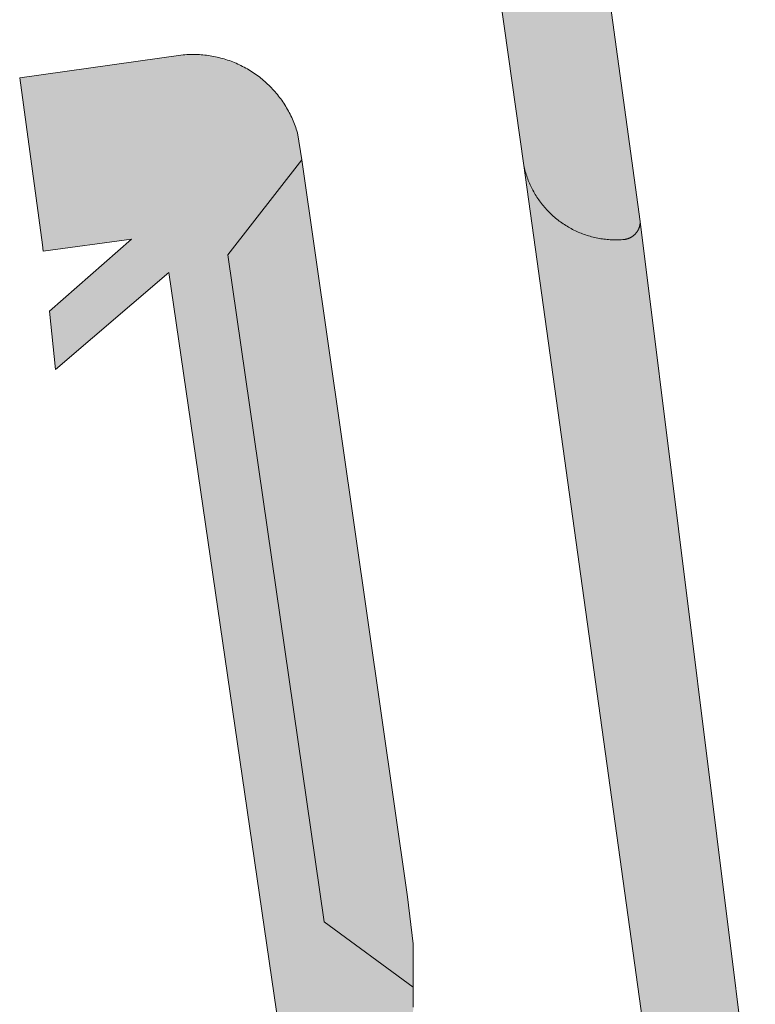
# Model space of a CAD drawing. Extents: x 97094 to 109644, y 463509 to 471969.
# Tile 148 of 256: x 102884 to 102905, y 468812 to 468841. Entities that reach past the tile are written whole.
import ezdxf

# ---------------------------------------------------------------- set-up
doc = ezdxf.new("R2010")
doc.units = 0
doc.layers.add('109 Onkruidbestrijding elementen', color=6, linetype='Continuous', lineweight=20, true_color=0xff00ff)

msp = doc.modelspace()

# ---------------------------------------------------------------- hatches: boundary and pattern name
at = {"layer": '109 Onkruidbestrijding elementen', "true_color": 0xff00ff}
for points in [[(102900.61, 468844.509), (102900.609, 468844.517), (102900.607, 468844.525), (102900.606, 468844.533), (102900.604, 468844.541), (102900.602, 468844.549), (102900.6, 468844.557), (102900.598, 468844.565), (102900.595, 468844.573), (102900.593, 468844.58), (102900.591, 468844.588), (102900.588, 468844.596), (102900.585, 468844.603), (102900.582, 468844.611), (102900.579, 468844.619), (102900.576, 468844.626), (102900.573, 468844.634), (102900.569, 468844.641), (102900.566, 468844.648), (102900.562, 468844.656), (102900.558, 468844.663), (102900.554, 468844.67), (102900.55, 468844.677), (102900.546, 468844.684), (102900.542, 468844.691), (102900.538, 468844.698), (102900.533, 468844.705), (102900.528, 468844.712), (102900.524, 468844.718), (102900.519, 468844.725), (102900.514, 468844.731), (102900.509, 468844.738), (102900.504, 468844.744), (102900.499, 468844.75), (102900.493, 468844.757), (102900.488, 468844.763), (102900.482, 468844.769), (102900.477, 468844.774), (102900.471, 468844.78), (102900.465, 468844.786), (102900.459, 468844.792), (102900.453, 468844.797), (102900.447, 468844.802), (102900.441, 468844.808), (102900.434, 468844.813), (102900.428, 468844.818), (102900.422, 468844.823), (102900.415, 468844.828), (102900.408, 468844.833), (102900.402, 468844.837), (102900.395, 468844.842), (102900.388, 468844.846), (102900.381, 468844.851), (102900.374, 468844.855), (102900.367, 468844.859), (102900.36, 468844.863), (102900.353, 468844.867), (102900.345, 468844.87), (102900.338, 468844.874), (102900.331, 468844.877), (102900.323, 468844.881), (102900.316, 468844.884), (102900.308, 468844.887), (102900.301, 468844.89), (102900.293, 468844.893), (102900.285, 468844.896), (102900.278, 468844.898), (102900.27, 468844.901), (102900.262, 468844.903), (102900.254, 468844.905), (102900.246, 468844.907), (102900.238, 468844.909), (102900.23, 468844.911), (102900.222, 468844.913), (102900.214, 468844.914), (102900.206, 468844.916), (102900.198, 468844.917), (102900.19, 468844.918), (102900.182, 468844.919), (102900.174, 468844.92), (102900.166, 468844.921), (102900.158, 468844.922), (102900.15, 468844.922), (102900.142, 468844.922), (102900.133, 468844.923), (102900.125, 468844.923), (102900.117, 468844.923), (102900.109, 468844.922), (102900.101, 468844.922), (102900.093, 468844.922), (102900.085, 468844.921), (102900.076, 468844.92), (102900.068, 468844.919), (102900.06, 468844.918), (102900.052, 468844.917), (102900.044, 468844.916), (102900.036, 468844.915), (102900.028, 468844.913), (102899.982, 468844.903), (102899.935, 468844.893), (102899.889, 468844.882), (102899.843, 468844.87), (102899.798, 468844.857), (102899.752, 468844.844), (102899.707, 468844.829), (102899.662, 468844.814), (102899.617, 468844.799), (102899.573, 468844.782), (102899.528, 468844.765), (102899.484, 468844.747), (102899.441, 468844.729), (102899.397, 468844.709), (102899.354, 468844.689), (102899.312, 468844.668), (102899.27, 468844.647), (102899.228, 468844.625), (102899.186, 468844.602), (102899.145, 468844.578), (102899.104, 468844.554), (102899.064, 468844.529), (102899.024, 468844.503), (102898.984, 468844.477), (102898.945, 468844.45), (102898.907, 468844.423), (102898.868, 468844.395), (102898.831, 468844.366), (102898.794, 468844.336), (102898.757, 468844.306), (102898.721, 468844.276), (102898.685, 468844.244), (102898.65, 468844.213), (102898.615, 468844.18), (102898.581, 468844.147), (102898.547, 468844.114), (102898.514, 468844.08), (102898.482, 468844.045), (102898.45, 468844.01), (102898.419, 468843.974), (102898.388, 468843.938), (102898.358, 468843.901), (102898.329, 468843.864), (102898.3, 468843.826), (102898.272, 468843.788), (102898.244, 468843.75), (102898.217, 468843.711), (102898.191, 468843.671), (102898.165, 468843.631), (102898.14, 468843.591), (102898.116, 468843.55), (102898.093, 468843.509), (102898.07, 468843.467), (102898.047, 468843.425), (102898.026, 468843.383), (102898.005, 468843.34), (102897.985, 468843.297), (102897.966, 468843.254), (102897.947, 468843.211), (102897.929, 468843.167), (102897.912, 468843.122), (102897.895, 468843.078), (102897.88, 468843.033), (102897.865, 468842.988), (102897.85, 468842.943), (102897.837, 468842.897), (102897.824, 468842.852), (102897.812, 468842.806), (102897.801, 468842.76), (102897.791, 468842.713), (102897.781, 468842.667), (102897.772, 468842.62), (102897.764, 468842.574), (102897.757, 468842.527), (102897.75, 468842.48), (102897.744, 468842.433), (102897.739, 468842.386), (102897.735, 468842.338), (102897.731, 468842.291), (102897.729, 468842.244), (102897.727, 468842.196), (102897.726, 468842.149), (102897.726, 468842.101), (102897.726, 468842.054), (102897.802, 468841.691), (102898.495, 468836.792), (102898.505, 468836.747), (102898.516, 468836.703), (102898.527, 468836.658), (102898.539, 468836.614), (102898.552, 468836.57), (102898.566, 468836.527), (102898.58, 468836.483), (102898.595, 468836.44), (102898.611, 468836.397), (102898.627, 468836.354), (102898.645, 468836.312), (102898.663, 468836.27), (102898.681, 468836.228), (102898.701, 468836.186), (102898.721, 468836.145), (102898.741, 468836.104), (102898.763, 468836.064), (102898.785, 468836.024), (102898.807, 468835.984), (102898.831, 468835.944), (102898.855, 468835.905), (102898.879, 468835.867), (102898.905, 468835.829), (102898.931, 468835.791), (102898.957, 468835.754), (102898.984, 468835.717), (102899.012, 468835.68), (102899.041, 468835.645), (102899.07, 468835.609), (102899.099, 468835.574), (102899.129, 468835.54), (102899.16, 468835.506), (102899.191, 468835.472), (102899.223, 468835.439), (102899.256, 468835.407), (102899.288, 468835.375), (102899.322, 468835.344), (102899.356, 468835.313), (102899.39, 468835.283), (102899.425, 468835.253), (102899.461, 468835.225), (102899.497, 468835.196), (102899.533, 468835.168), (102899.57, 468835.141), (102899.607, 468835.115), (102899.645, 468835.089), (102899.683, 468835.063), (102899.722, 468835.039), (102899.761, 468835.015), (102899.8, 468834.991), (102899.84, 468834.969), (102899.88, 468834.947), (102899.921, 468834.925), (102899.961, 468834.905), (102900.003, 468834.885), (102900.044, 468834.865), (102900.086, 468834.847), (102900.128, 468834.829), (102900.171, 468834.812), (102900.213, 468834.795), (102900.256, 468834.779), (102900.299, 468834.764), (102900.343, 468834.75), (102900.387, 468834.736), (102900.431, 468834.723), (102900.475, 468834.711), (102900.519, 468834.7), (102900.564, 468834.689), (102900.608, 468834.679), (102900.653, 468834.67), (102900.698, 468834.662), (102900.743, 468834.654), (102900.789, 468834.647), (102900.834, 468834.641), (102900.879, 468834.636), (102900.925, 468834.631), (102900.971, 468834.627), (102901.016, 468834.624), (102901.062, 468834.621), (102901.108, 468834.62), (102901.154, 468834.619), (102901.199, 468834.619), (102901.245, 468834.62), (102901.291, 468834.621), (102901.337, 468834.623), (102901.382, 468834.626), (102901.428, 468834.63), (102901.437, 468834.631), (102901.446, 468834.632), (102901.454, 468834.634), (102901.463, 468834.635), (102901.472, 468834.637), (102901.48, 468834.639), (102901.489, 468834.641), (102901.497, 468834.643), (102901.506, 468834.645), (102901.514, 468834.648), (102901.523, 468834.65), (102901.531, 468834.653), (102901.54, 468834.656), (102901.548, 468834.659), (102901.556, 468834.662), (102901.565, 468834.665), (102901.573, 468834.668), (102901.581, 468834.672), (102901.589, 468834.676), (102901.597, 468834.679), (102901.605, 468834.683), (102901.613, 468834.687), (102901.62, 468834.692), (102901.628, 468834.696), (102901.636, 468834.7), (102901.643, 468834.705), (102901.651, 468834.71), (102901.658, 468834.715), (102901.665, 468834.72), (102901.673, 468834.725), (102901.68, 468834.73), (102901.687, 468834.735), (102901.694, 468834.741), (102901.701, 468834.746), (102901.708, 468834.752), (102901.714, 468834.758), (102901.721, 468834.763), (102901.727, 468834.769), (102901.734, 468834.775), (102901.74, 468834.782), (102901.746, 468834.788), (102901.752, 468834.794), (102901.758, 468834.801), (102901.764, 468834.808), (102901.77, 468834.814), (102901.776, 468834.821), (102901.781, 468834.828), (102901.786, 468834.835), (102901.792, 468834.842), (102901.797, 468834.849), (102901.802, 468834.856), (102901.807, 468834.864), (102901.812, 468834.871), (102901.816, 468834.879), (102901.821, 468834.886), (102901.825, 468834.894), (102901.83, 468834.902), (102901.834, 468834.909), (102901.838, 468834.917), (102901.842, 468834.925), (102901.845, 468834.933), (102901.849, 468834.941), (102901.853, 468834.949), (102901.856, 468834.958), (102901.859, 468834.966), (102901.862, 468834.974), (102901.865, 468834.982), (102901.868, 468834.991), (102901.871, 468834.999), (102901.873, 468835.008), (102901.876, 468835.016), (102901.878, 468835.025), (102901.88, 468835.033), (102901.882, 468835.042), (102901.884, 468835.051), (102901.885, 468835.059), (102901.887, 468835.068), (102901.888, 468835.077), (102901.889, 468835.085), (102901.891, 468835.094), (102901.892, 468835.103), (102901.892, 468835.112), (102901.893, 468835.121), (102901.893, 468835.129), (102901.894, 468835.138), (102901.894, 468835.147), (102901.894, 468835.156), (102900.61, 468844.509)], [(102887.904, 468803.083), (102890.332, 468801.38), (102890.517, 468801.549), (102890.7, 468801.72), (102890.88, 468801.895), (102891.056, 468802.073), (102891.23, 468802.253), (102891.4, 468802.437), (102891.568, 468802.624), (102891.732, 468802.813), (102891.893, 468803.005), (102892.051, 468803.2), (102892.205, 468803.397), (102892.356, 468803.597), (102892.504, 468803.8), (102892.648, 468804.005), (102892.788, 468804.212), (102892.925, 468804.422), (102893.059, 468804.634), (102893.189, 468804.848), (102893.315, 468805.064), (102893.438, 468805.283), (102893.557, 468805.504), (102893.672, 468805.726), (102893.783, 468805.951), (102893.891, 468806.177), (102893.995, 468806.405), (102894.094, 468806.635), (102894.19, 468806.866), (102894.282, 468807.099), (102894.37, 468807.334), (102894.454, 468807.57), (102894.534, 468807.808), (102894.61, 468808.046), (102894.682, 468808.286), (102894.75, 468808.528), (102894.814, 468808.77), (102894.874, 468809.013), (102894.929, 468809.258), (102894.981, 468809.503), (102895.028, 468809.749), (102895.071, 468809.996), (102895.11, 468810.244), (102895.145, 468810.492), (102895.175, 468810.74), (102895.201, 468810.99), (102895.223, 468811.239), (102895.241, 468811.489), (102895.255, 468811.739), (102895.264, 468811.99), (102895.269, 468812.24), (102895.27, 468812.491), (102895.27, 468812.818), (102892.67, 468814.729), (102889.854, 468834.186), (102892.014, 468836.955), (102891.888, 468837.745), (102891.873, 468837.795), (102891.857, 468837.846), (102891.84, 468837.895), (102891.822, 468837.945), (102891.804, 468837.994), (102891.784, 468838.043), (102891.764, 468838.092), (102891.743, 468838.14), (102891.722, 468838.188), (102891.699, 468838.236), (102891.676, 468838.283), (102891.652, 468838.33), (102891.627, 468838.376), (102891.601, 468838.422), (102891.575, 468838.468), (102891.548, 468838.513), (102891.52, 468838.558), (102891.491, 468838.602), (102891.462, 468838.646), (102891.432, 468838.689), (102891.401, 468838.731), (102891.37, 468838.774), (102891.337, 468838.815), (102891.305, 468838.856), (102891.271, 468838.897), (102891.237, 468838.937), (102891.202, 468838.976), (102891.166, 468839.015), (102891.13, 468839.054), (102891.094, 468839.091), (102891.056, 468839.128), (102891.018, 468839.165), (102890.979, 468839.201), (102890.94, 468839.236), (102890.9, 468839.27), (102890.86, 468839.304), (102890.819, 468839.337), (102890.778, 468839.37), (102890.736, 468839.401), (102890.693, 468839.432), (102890.65, 468839.463), (102890.607, 468839.492), (102890.563, 468839.521), (102890.518, 468839.549), (102890.473, 468839.577), (102890.428, 468839.604), (102890.382, 468839.63), (102890.336, 468839.655), (102890.289, 468839.679), (102890.242, 468839.703), (102890.195, 468839.726), (102890.147, 468839.748), (102890.099, 468839.769), (102890.05, 468839.789), (102890.001, 468839.809), (102889.952, 468839.828), (102889.903, 468839.846), (102889.853, 468839.863), (102889.803, 468839.879), (102889.753, 468839.895), (102889.702, 468839.909), (102889.651, 468839.923), (102889.6, 468839.936), (102889.549, 468839.948), (102889.498, 468839.96), (102889.446, 468839.97), (102889.394, 468839.98), (102889.342, 468839.988), (102889.29, 468839.996), (102889.238, 468840.003), (102889.186, 468840.009), (102889.133, 468840.015), (102889.081, 468840.019), (102889.028, 468840.023), (102888.976, 468840.025), (102888.923, 468840.027), (102888.871, 468840.028), (102888.818, 468840.028), (102888.765, 468840.027), (102888.713, 468840.025), (102888.66, 468840.023), (102888.607, 468840.019), (102888.555, 468840.015), (102883.783, 468839.344), (102884.445, 468834.478), (102884.464, 468834.294), (102887.044, 468834.635), (102884.65, 468832.538), (102884.83, 468830.835), (102888.137, 468833.67), (102891.707, 468809.175), (102891.713, 468809.073), (102891.717, 468808.971), (102891.719, 468808.869), (102891.72, 468808.766), (102891.719, 468808.664), (102891.716, 468808.562), (102891.712, 468808.46), (102891.706, 468808.358), (102891.698, 468808.256), (102891.689, 468808.154), (102891.678, 468808.052), (102891.665, 468807.951), (102891.65, 468807.85), (102891.634, 468807.749), (102891.616, 468807.648), (102891.597, 468807.548), (102891.576, 468807.448), (102891.553, 468807.348), (102891.528, 468807.249), (102891.502, 468807.15), (102891.474, 468807.051), (102891.445, 468806.953), (102891.414, 468806.856), (102891.381, 468806.759), (102891.347, 468806.663), (102891.311, 468806.567), (102891.273, 468806.472), (102891.234, 468806.377), (102891.194, 468806.284), (102891.151, 468806.19), (102891.108, 468806.098), (102891.063, 468806.006), (102891.016, 468805.915), (102890.968, 468805.825), (102890.918, 468805.736), (102890.867, 468805.647), (102890.814, 468805.56), (102890.76, 468805.473), (102890.704, 468805.387), (102890.647, 468805.302), (102890.589, 468805.218), (102890.529, 468805.135), (102890.468, 468805.054), (102890.405, 468804.973), (102890.341, 468804.893), (102890.276, 468804.814), (102890.21, 468804.736), (102890.142, 468804.66), (102890.073, 468804.584), (102890.003, 468804.51), (102889.931, 468804.437), (102889.859, 468804.365), (102889.785, 468804.294), (102889.71, 468804.225), (102889.633, 468804.157), (102889.556, 468804.09), (102889.478, 468804.024), (102889.398, 468803.96), (102889.318, 468803.897), (102889.236, 468803.835), (102889.154, 468803.775), (102889.07, 468803.716), (102888.985, 468803.658), (102888.9, 468803.602), (102888.813, 468803.548), (102888.726, 468803.495), (102888.638, 468803.443), (102888.549, 468803.393), (102888.459, 468803.344), (102888.368, 468803.296), (102888.277, 468803.251), (102888.185, 468803.206), (102888.092, 468803.164), (102887.998, 468803.123), (102887.904, 468803.083)], [(102892.014, 468836.955), (102889.854, 468834.186), (102892.67, 468814.729), (102895.27, 468812.818), (102895.271, 468814.086), (102895.104, 468815.454), (102892.014, 468836.955)], [(102905.253, 468808.265), (102901.894, 468835.156), (102901.894, 468835.147), (102901.894, 468835.138), (102901.893, 468835.129), (102901.893, 468835.121), (102901.892, 468835.112), (102901.892, 468835.103), (102901.891, 468835.094), (102901.889, 468835.085), (102901.888, 468835.077), (102901.887, 468835.068), (102901.885, 468835.059), (102901.884, 468835.051), (102901.882, 468835.042), (102901.88, 468835.033), (102901.878, 468835.025), (102901.876, 468835.016), (102901.873, 468835.008), (102901.871, 468834.999), (102901.868, 468834.991), (102901.865, 468834.982), (102901.862, 468834.974), (102901.859, 468834.966), (102901.856, 468834.958), (102901.853, 468834.949), (102901.849, 468834.941), (102901.845, 468834.933), (102901.842, 468834.925), (102901.838, 468834.917), (102901.834, 468834.909), (102901.83, 468834.902), (102901.825, 468834.894), (102901.821, 468834.886), (102901.816, 468834.879), (102901.812, 468834.871), (102901.807, 468834.864), (102901.802, 468834.856), (102901.797, 468834.849), (102901.792, 468834.842), (102901.786, 468834.835), (102901.781, 468834.828), (102901.776, 468834.821), (102901.77, 468834.814), (102901.764, 468834.808), (102901.758, 468834.801), (102901.752, 468834.794), (102901.746, 468834.788), (102901.74, 468834.782), (102901.734, 468834.775), (102901.727, 468834.769), (102901.721, 468834.763), (102901.714, 468834.758), (102901.708, 468834.752), (102901.701, 468834.746), (102901.694, 468834.741), (102901.687, 468834.735), (102901.68, 468834.73), (102901.673, 468834.725), (102901.665, 468834.72), (102901.658, 468834.715), (102901.651, 468834.71), (102901.643, 468834.705), (102901.636, 468834.7), (102901.628, 468834.696), (102901.62, 468834.692), (102901.613, 468834.687), (102901.605, 468834.683), (102901.597, 468834.679), (102901.589, 468834.676), (102901.581, 468834.672), (102901.573, 468834.668), (102901.565, 468834.665), (102901.556, 468834.662), (102901.548, 468834.659), (102901.54, 468834.656), (102901.531, 468834.653), (102901.523, 468834.65), (102901.514, 468834.648), (102901.506, 468834.645), (102901.497, 468834.643), (102901.489, 468834.641), (102901.48, 468834.639), (102901.472, 468834.637), (102901.463, 468834.635), (102901.454, 468834.634), (102901.446, 468834.632), (102901.437, 468834.631), (102901.428, 468834.63), (102901.382, 468834.626), (102901.337, 468834.623), (102901.291, 468834.621), (102901.245, 468834.62), (102901.199, 468834.619), (102901.154, 468834.619), (102901.108, 468834.62), (102901.062, 468834.621), (102901.016, 468834.624), (102900.971, 468834.627), (102900.925, 468834.631), (102900.879, 468834.636), (102900.834, 468834.641), (102900.789, 468834.647), (102900.743, 468834.654), (102900.698, 468834.662), (102900.653, 468834.67), (102900.608, 468834.679), (102900.564, 468834.689), (102900.519, 468834.7), (102900.475, 468834.711), (102900.431, 468834.723), (102900.387, 468834.736), (102900.343, 468834.75), (102900.299, 468834.764), (102900.256, 468834.779), (102900.213, 468834.795), (102900.171, 468834.812), (102900.128, 468834.829), (102900.086, 468834.847), (102900.044, 468834.865), (102900.003, 468834.885), (102899.961, 468834.905), (102899.921, 468834.925), (102899.88, 468834.947), (102899.84, 468834.969), (102899.8, 468834.991), (102899.761, 468835.015), (102899.722, 468835.039), (102899.683, 468835.063), (102899.645, 468835.089), (102899.607, 468835.115), (102899.57, 468835.141), (102899.533, 468835.168), (102899.497, 468835.196), (102899.461, 468835.225), (102899.425, 468835.253), (102899.39, 468835.283), (102899.356, 468835.313), (102899.322, 468835.344), (102899.288, 468835.375), (102899.256, 468835.407), (102899.223, 468835.439), (102899.191, 468835.472), (102899.16, 468835.506), (102899.129, 468835.54), (102899.099, 468835.574), (102899.07, 468835.609), (102899.041, 468835.645), (102899.012, 468835.68), (102898.984, 468835.717), (102898.957, 468835.754), (102898.931, 468835.791), (102898.905, 468835.829), (102898.879, 468835.867), (102898.855, 468835.905), (102898.831, 468835.944), (102898.807, 468835.984), (102898.785, 468836.024), (102898.763, 468836.064), (102898.741, 468836.104), (102898.721, 468836.145), (102898.701, 468836.186), (102898.681, 468836.228), (102898.663, 468836.27), (102898.645, 468836.312), (102898.627, 468836.354), (102898.611, 468836.397), (102898.595, 468836.44), (102898.58, 468836.483), (102898.566, 468836.527), (102898.552, 468836.57), (102898.539, 468836.614), (102898.527, 468836.658), (102898.516, 468836.703), (102898.505, 468836.747), (102898.495, 468836.792), (102902.583, 468807.373), (102902.583, 468807.383), (102902.583, 468807.393), (102902.583, 468807.404), (102902.583, 468807.414), (102902.584, 468807.424), (102902.585, 468807.434), (102902.585, 468807.445), (102902.586, 468807.455), (102902.588, 468807.465), (102902.589, 468807.475), (102902.591, 468807.485), (102902.592, 468807.495), (102902.594, 468807.505), (102902.596, 468807.515), (102902.598, 468807.526), (102902.601, 468807.535), (102902.603, 468807.545), (102902.606, 468807.555), (102902.609, 468807.565), (102902.612, 468807.575), (102902.615, 468807.585), (102902.618, 468807.594), (102902.622, 468807.604), (102902.626, 468807.614), (102902.629, 468807.623), (102902.633, 468807.632), (102902.637, 468807.642), (102902.642, 468807.651), (102902.646, 468807.66), (102902.651, 468807.67), (102902.656, 468807.679), (102902.66, 468807.688), (102902.666, 468807.696), (102902.671, 468807.705), (102902.676, 468807.714), (102902.682, 468807.723), (102902.687, 468807.731), (102902.693, 468807.74), (102902.699, 468807.748), (102902.705, 468807.756), (102902.711, 468807.765), (102902.717, 468807.773), (102902.724, 468807.781), (102902.731, 468807.788), (102902.737, 468807.796), (102902.744, 468807.804), (102902.751, 468807.811), (102902.758, 468807.819), (102902.765, 468807.826), (102902.773, 468807.833), (102902.78, 468807.84), (102902.788, 468807.847), (102902.795, 468807.854), (102902.803, 468807.86), (102902.811, 468807.867), (102902.819, 468807.873), (102902.827, 468807.88), (102902.835, 468807.886), (102902.844, 468807.892), (102902.852, 468807.897), (102902.861, 468807.903), (102902.869, 468807.909), (102902.878, 468807.914), (102902.887, 468807.919), (102902.896, 468807.925), (102902.905, 468807.929), (102902.914, 468807.934), (102902.923, 468807.939), (102902.932, 468807.943), (102902.941, 468807.948), (102902.951, 468807.952), (102902.96, 468807.956), (102902.969, 468807.96), (102902.979, 468807.964), (102902.989, 468807.967), (102902.998, 468807.971), (102903.008, 468807.974), (102905.253, 468808.265)]]:
    msp.add_hatch(color=6, dxfattribs=at).paths.add_polyline_path(points)

# ---------------------------------------------------------------- linework, layer by layer
at = {"layer": '109 Onkruidbestrijding elementen', "color": 3, "true_color": 0x00ff00}
for points in [[(102897.802, 468841.691), (102898.495, 468836.792), (102898.505, 468836.747), (102898.516, 468836.703), (102898.527, 468836.658), (102898.539, 468836.614), (102898.552, 468836.57), (102898.566, 468836.527), (102898.58, 468836.483), (102898.595, 468836.44), (102898.611, 468836.397), (102898.627, 468836.354), (102898.645, 468836.312), (102898.663, 468836.27), (102898.681, 468836.228), (102898.701, 468836.186), (102898.721, 468836.145), (102898.741, 468836.104), (102898.763, 468836.064), (102898.785, 468836.024), (102898.807, 468835.984), (102898.831, 468835.944), (102898.855, 468835.905), (102898.879, 468835.867), (102898.905, 468835.829), (102898.931, 468835.791), (102898.957, 468835.754), (102898.984, 468835.717), (102899.012, 468835.68), (102899.041, 468835.645), (102899.07, 468835.609), (102899.099, 468835.574), (102899.129, 468835.54), (102899.16, 468835.506), (102899.191, 468835.472), (102899.223, 468835.439), (102899.256, 468835.407), (102899.288, 468835.375), (102899.322, 468835.344), (102899.356, 468835.313), (102899.39, 468835.283), (102899.425, 468835.253), (102899.461, 468835.225), (102899.497, 468835.196), (102899.533, 468835.168), (102899.57, 468835.141), (102899.607, 468835.115), (102899.645, 468835.089), (102899.683, 468835.063), (102899.722, 468835.039), (102899.761, 468835.015), (102899.8, 468834.991), (102899.84, 468834.969), (102899.88, 468834.947), (102899.921, 468834.925), (102899.961, 468834.905), (102900.003, 468834.885), (102900.044, 468834.865), (102900.086, 468834.847), (102900.128, 468834.829), (102900.171, 468834.812), (102900.213, 468834.795), (102900.256, 468834.779), (102900.299, 468834.764), (102900.343, 468834.75), (102900.387, 468834.736), (102900.431, 468834.723), (102900.475, 468834.711), (102900.519, 468834.7), (102900.564, 468834.689), (102900.608, 468834.679), (102900.653, 468834.67), (102900.698, 468834.662), (102900.743, 468834.654), (102900.789, 468834.647), (102900.834, 468834.641), (102900.879, 468834.636), (102900.925, 468834.631), (102900.971, 468834.627), (102901.016, 468834.624), (102901.062, 468834.621), (102901.108, 468834.62), (102901.154, 468834.619), (102901.199, 468834.619), (102901.245, 468834.62), (102901.291, 468834.621), (102901.337, 468834.623), (102901.382, 468834.626), (102901.428, 468834.63), (102901.437, 468834.631), (102901.446, 468834.632), (102901.454, 468834.634), (102901.463, 468834.635), (102901.472, 468834.637), (102901.48, 468834.639), (102901.489, 468834.641), (102901.497, 468834.643), (102901.506, 468834.645), (102901.514, 468834.648), (102901.523, 468834.65), (102901.531, 468834.653), (102901.54, 468834.656), (102901.548, 468834.659), (102901.556, 468834.662), (102901.565, 468834.665), (102901.573, 468834.668), (102901.581, 468834.672), (102901.589, 468834.676), (102901.597, 468834.679), (102901.605, 468834.683), (102901.613, 468834.687), (102901.62, 468834.692), (102901.628, 468834.696), (102901.636, 468834.7), (102901.643, 468834.705), (102901.651, 468834.71), (102901.658, 468834.715), (102901.665, 468834.72), (102901.673, 468834.725), (102901.68, 468834.73), (102901.687, 468834.735), (102901.694, 468834.741), (102901.701, 468834.746), (102901.708, 468834.752), (102901.714, 468834.758), (102901.721, 468834.763), (102901.727, 468834.769), (102901.734, 468834.775), (102901.74, 468834.782), (102901.746, 468834.788), (102901.752, 468834.794), (102901.758, 468834.801), (102901.764, 468834.808), (102901.77, 468834.814), (102901.776, 468834.821), (102901.781, 468834.828), (102901.786, 468834.835), (102901.792, 468834.842), (102901.797, 468834.849), (102901.802, 468834.856), (102901.807, 468834.864), (102901.812, 468834.871), (102901.816, 468834.879), (102901.821, 468834.886), (102901.825, 468834.894), (102901.83, 468834.902), (102901.834, 468834.909), (102901.838, 468834.917), (102901.842, 468834.925), (102901.845, 468834.933), (102901.849, 468834.941), (102901.853, 468834.949), (102901.856, 468834.958), (102901.859, 468834.966), (102901.862, 468834.974), (102901.865, 468834.982), (102901.868, 468834.991), (102901.871, 468834.999), (102901.873, 468835.008), (102901.876, 468835.016), (102901.878, 468835.025), (102901.88, 468835.033), (102901.882, 468835.042), (102901.884, 468835.051), (102901.885, 468835.059), (102901.887, 468835.068), (102901.888, 468835.077), (102901.889, 468835.085), (102901.891, 468835.094), (102901.892, 468835.103), (102901.892, 468835.112), (102901.893, 468835.121), (102901.893, 468835.129), (102901.894, 468835.138), (102901.894, 468835.147), (102901.894, 468835.156), (102900.61, 468844.509)], [(102895.269, 468812.24), (102895.27, 468812.491), (102895.27, 468812.818), (102892.67, 468814.729), (102889.854, 468834.186), (102892.014, 468836.955), (102891.888, 468837.745), (102891.873, 468837.795), (102891.857, 468837.846), (102891.84, 468837.895), (102891.822, 468837.945), (102891.804, 468837.994), (102891.784, 468838.043), (102891.764, 468838.092), (102891.743, 468838.14), (102891.722, 468838.188), (102891.699, 468838.236), (102891.676, 468838.283), (102891.652, 468838.33), (102891.627, 468838.376), (102891.601, 468838.422), (102891.575, 468838.468), (102891.548, 468838.513), (102891.52, 468838.558), (102891.491, 468838.602), (102891.462, 468838.646), (102891.432, 468838.689), (102891.401, 468838.731), (102891.37, 468838.774), (102891.337, 468838.815), (102891.305, 468838.856), (102891.271, 468838.897), (102891.237, 468838.937), (102891.202, 468838.976), (102891.166, 468839.015), (102891.13, 468839.054), (102891.094, 468839.091), (102891.056, 468839.128), (102891.018, 468839.165), (102890.979, 468839.201), (102890.94, 468839.236), (102890.9, 468839.27), (102890.86, 468839.304), (102890.819, 468839.337), (102890.778, 468839.37), (102890.736, 468839.401), (102890.693, 468839.432), (102890.65, 468839.463), (102890.607, 468839.492), (102890.563, 468839.521), (102890.518, 468839.549), (102890.473, 468839.577), (102890.428, 468839.604), (102890.382, 468839.63), (102890.336, 468839.655), (102890.289, 468839.679), (102890.242, 468839.703), (102890.195, 468839.726), (102890.147, 468839.748), (102890.099, 468839.769), (102890.05, 468839.789), (102890.001, 468839.809), (102889.952, 468839.828), (102889.903, 468839.846), (102889.853, 468839.863), (102889.803, 468839.879), (102889.753, 468839.895), (102889.702, 468839.909), (102889.651, 468839.923), (102889.6, 468839.936), (102889.549, 468839.948), (102889.498, 468839.96), (102889.446, 468839.97), (102889.394, 468839.98), (102889.342, 468839.988), (102889.29, 468839.996), (102889.238, 468840.003), (102889.186, 468840.009), (102889.133, 468840.015), (102889.081, 468840.019), (102889.028, 468840.023), (102888.976, 468840.025), (102888.923, 468840.027), (102888.871, 468840.028), (102888.818, 468840.028), (102888.765, 468840.027), (102888.713, 468840.025), (102888.66, 468840.023), (102888.607, 468840.019), (102888.555, 468840.015), (102883.783, 468839.344), (102884.445, 468834.478), (102884.464, 468834.294), (102887.044, 468834.635), (102884.65, 468832.538), (102884.83, 468830.835), (102888.137, 468833.67), (102891.707, 468809.175)], [(102905.253, 468808.265), (102901.894, 468835.156), (102901.894, 468835.147), (102901.894, 468835.138), (102901.893, 468835.129), (102901.893, 468835.121), (102901.892, 468835.112), (102901.892, 468835.103), (102901.891, 468835.094), (102901.889, 468835.085), (102901.888, 468835.077), (102901.887, 468835.068), (102901.885, 468835.059), (102901.884, 468835.051), (102901.882, 468835.042), (102901.88, 468835.033), (102901.878, 468835.025), (102901.876, 468835.016), (102901.873, 468835.008), (102901.871, 468834.999), (102901.868, 468834.991), (102901.865, 468834.982), (102901.862, 468834.974), (102901.859, 468834.966), (102901.856, 468834.958), (102901.853, 468834.949), (102901.849, 468834.941), (102901.845, 468834.933), (102901.842, 468834.925), (102901.838, 468834.917), (102901.834, 468834.909), (102901.83, 468834.902), (102901.825, 468834.894), (102901.821, 468834.886), (102901.816, 468834.879), (102901.812, 468834.871), (102901.807, 468834.864), (102901.802, 468834.856), (102901.797, 468834.849), (102901.792, 468834.842), (102901.786, 468834.835), (102901.781, 468834.828), (102901.776, 468834.821), (102901.77, 468834.814), (102901.764, 468834.808), (102901.758, 468834.801), (102901.752, 468834.794), (102901.746, 468834.788), (102901.74, 468834.782), (102901.734, 468834.775), (102901.727, 468834.769), (102901.721, 468834.763), (102901.714, 468834.758), (102901.708, 468834.752), (102901.701, 468834.746), (102901.694, 468834.741), (102901.687, 468834.735), (102901.68, 468834.73), (102901.673, 468834.725), (102901.665, 468834.72), (102901.658, 468834.715), (102901.651, 468834.71), (102901.643, 468834.705), (102901.636, 468834.7), (102901.628, 468834.696), (102901.62, 468834.692), (102901.613, 468834.687), (102901.605, 468834.683), (102901.597, 468834.679), (102901.589, 468834.676), (102901.581, 468834.672), (102901.573, 468834.668), (102901.565, 468834.665), (102901.556, 468834.662), (102901.548, 468834.659), (102901.54, 468834.656), (102901.531, 468834.653), (102901.523, 468834.65), (102901.514, 468834.648), (102901.506, 468834.645), (102901.497, 468834.643), (102901.489, 468834.641), (102901.48, 468834.639), (102901.472, 468834.637), (102901.463, 468834.635), (102901.454, 468834.634), (102901.446, 468834.632), (102901.437, 468834.631), (102901.428, 468834.63), (102901.382, 468834.626), (102901.337, 468834.623), (102901.291, 468834.621), (102901.245, 468834.62), (102901.199, 468834.619), (102901.154, 468834.619), (102901.108, 468834.62), (102901.062, 468834.621), (102901.016, 468834.624), (102900.971, 468834.627), (102900.925, 468834.631), (102900.879, 468834.636), (102900.834, 468834.641), (102900.789, 468834.647), (102900.743, 468834.654), (102900.698, 468834.662), (102900.653, 468834.67), (102900.608, 468834.679), (102900.564, 468834.689), (102900.519, 468834.7), (102900.475, 468834.711), (102900.431, 468834.723), (102900.387, 468834.736), (102900.343, 468834.75), (102900.299, 468834.764), (102900.256, 468834.779), (102900.213, 468834.795), (102900.171, 468834.812), (102900.128, 468834.829), (102900.086, 468834.847), (102900.044, 468834.865), (102900.003, 468834.885), (102899.961, 468834.905), (102899.921, 468834.925), (102899.88, 468834.947), (102899.84, 468834.969), (102899.8, 468834.991), (102899.761, 468835.015), (102899.722, 468835.039), (102899.683, 468835.063), (102899.645, 468835.089), (102899.607, 468835.115), (102899.57, 468835.141), (102899.533, 468835.168), (102899.497, 468835.196), (102899.461, 468835.225), (102899.425, 468835.253), (102899.39, 468835.283), (102899.356, 468835.313), (102899.322, 468835.344), (102899.288, 468835.375), (102899.256, 468835.407), (102899.223, 468835.439), (102899.191, 468835.472), (102899.16, 468835.506), (102899.129, 468835.54), (102899.099, 468835.574), (102899.07, 468835.609), (102899.041, 468835.645), (102899.012, 468835.68), (102898.984, 468835.717), (102898.957, 468835.754), (102898.931, 468835.791), (102898.905, 468835.829), (102898.879, 468835.867), (102898.855, 468835.905), (102898.831, 468835.944), (102898.807, 468835.984), (102898.785, 468836.024), (102898.763, 468836.064), (102898.741, 468836.104), (102898.721, 468836.145), (102898.701, 468836.186), (102898.681, 468836.228), (102898.663, 468836.27), (102898.645, 468836.312), (102898.627, 468836.354), (102898.611, 468836.397), (102898.595, 468836.44), (102898.58, 468836.483), (102898.566, 468836.527), (102898.552, 468836.57), (102898.539, 468836.614), (102898.527, 468836.658), (102898.516, 468836.703), (102898.505, 468836.747), (102898.495, 468836.792), (102902.583, 468807.373)]]:
    msp.add_lwpolyline(points, dxfattribs=at)
msp.add_lwpolyline([(102892.014, 468836.955), (102889.854, 468834.186), (102892.67, 468814.729), (102895.27, 468812.818), (102895.271, 468814.086), (102895.104, 468815.454), (102892.014, 468836.955)], close=True, dxfattribs=at)

doc.saveas('drawing.dxf')
